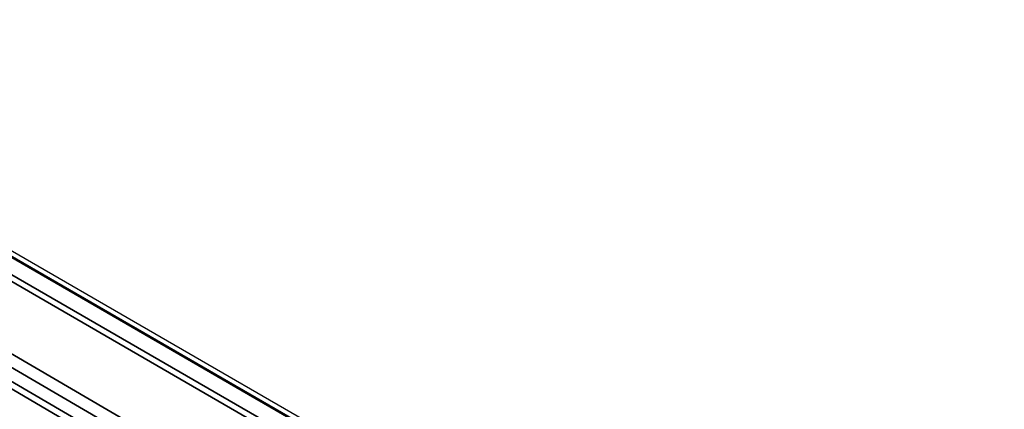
# Model space of a CAD drawing. Header units: millimetres. Extents: x -6858 to 6858, y -375 to 4365.
# Tile 14 of 97: x 2232 to 2291, y 1268 to 1292. Entities that reach past the tile are written whole.
import ezdxf

# ---------------------------------------------------------------- set-up
doc = ezdxf.new("R2010")
doc.units = ezdxf.units.MM
doc.header["$LTSCALE"] = 15
doc.layers.add('_Sichtbarkanten', color=7, linetype='Continuous', lineweight=25)
doc.layers.add('Sichtbar schmal (ISO)', color=7, linetype='Continuous', lineweight=35)

msp = doc.modelspace()

# ---------------------------------------------------------------- linework, layer by layer
at = {"layer": '_Sichtbarkanten'}
for p, q in [((2207.637, 1291.57), (2594.643, 1068.132)), ((2208.078, 1291.638), (2594.653, 1068.449))]:
    msp.add_line(p, q, dxfattribs=at)
at = {"layer": 'Sichtbar schmal (ISO)'}
for p, q in [((2594.518, 1068.119), (2207.512, 1291.557)), ((2206.628, 1291.04), (2593.622, 1067.609)), ((2593.445, 1067.306), (2206.451, 1290.737)), ((2206.451, 1286.595), (2368.936, 1191.785)), ((2368.582, 1191.18), (2206.096, 1285.991)), ((2223.949, 1274.737), (2284.322, 1239.515)), ((2223.546, 1274.53), (2283.919, 1239.309))]:
    msp.add_line(p, q, dxfattribs=at)

doc.saveas('drawing.dxf')
